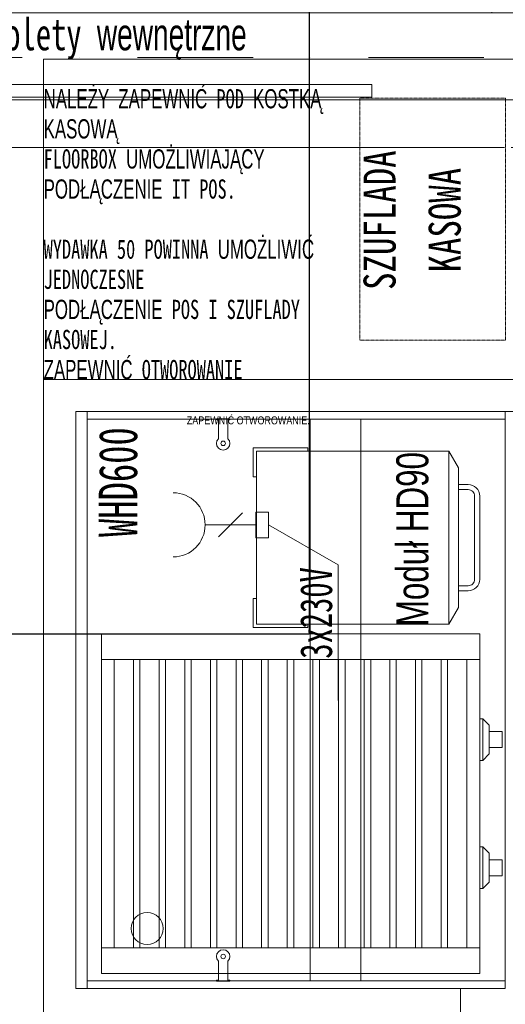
# Model space of a CAD drawing. Header units: centimetres. Extents: x -9388 to 91680, y -1419244 to 50347.
# Tile 26 of 183: x 9323 to 10080, y -703150 to -701614. Entities that reach past the tile are written whole.
import ezdxf
from ezdxf.enums import TextEntityAlignment as Align

# ---------------------------------------------------------------- set-up
doc = ezdxf.new("R2010")
doc.units = ezdxf.units.CM
doc.linetypes.add('HIDDEN2', pattern=[0.1875, 0.125, -0.0625])
doc.linetypes.add('Kropki i Kreski', pattern=[360, 180, -90, 0, -90])
for name, color, linetype in [('! Strefy Powierzchnie', 7, 'Continuous'), ('Okna ArchiCADa', 7, 'Continuous'), ('Osie', 7, 'Continuous')]:
    doc.layers.add(name, color=color, linetype=linetype)
for name, color, linetype, lineweight in [('MEBLE PKN_Nr_pióra__101', 7, 'Continuous', 5), ('Okna ArchiCADa_Nr_pióra__23', 7, 'Continuous', 15), ('Okna ArchiCADa_Nr_pióra__3', 7, 'Continuous', 13), ('Okna ArchiCADa_Nr_pióra__41', 7, 'Continuous', 15), ('Okna ArchiCADa_Nr_pióra__43', 7, 'Continuous', 13), ('Osie_Nr_pióra__1', 7, 'Continuous', 13), ('Osie_Nr_pióra__4', 7, 'Continuous', 13), ('Q_podkład', 8, 'Continuous', 9), ('Strefy_Nr_pióra__1', 7, 'Continuous', 13), ('Strefy_Nr_pióra__101', 7, 'Continuous', 5), ('Wnętrze - umeblowanie_Nr_pióra__101', 7, 'Continuous', 5), ('Wnętrze - umeblowanie_Nr_pióra__7', 7, 'Continuous', 13)]:
    doc.layers.add(name, color=color, linetype=linetype, lineweight=lineweight)
doc.layers.add('Q_uwagi', color=7, linetype='Continuous', lineweight=30, true_color=0xff0101, plot=False)
doc.styles.add('GENERATED_STYLE_2', font='arial.ttf')
doc.styles.add('GENERATED_STYLE_3', font='calibri.ttf')

# ---------------------------------------------------------------- blocks, each defined once
blk = doc.blocks.new('Standardowy znacznik siatki_2')
at = {"layer": 'Osie_Nr_pióra__4', "linetype": 'Kropki i Kreski'}
blk.add_line((1000, 0), (17990.8, 0), dxfattribs=at)
at = {"layer": 'Osie_Nr_pióra__1', "style": 'GENERATED_STYLE_3'}
for tag, p in [('AC_MarkerText_1_0', (-125, 5.7)), ('AC_MarkerText_1_1', (19115.8, 5.7))]:
    blk.add_attdef(tag, text='', height=100, rotation=360, dxfattribs=at).set_placement(p, align=Align.MIDDLE_CENTER)
blk = doc.blocks.new('Witryna sklepowa 19')
at = {"layer": 'Okna ArchiCADa_Nr_pióra__3', "color": 8, "linetype": 'Continuous'}
for p, q in [((-625, 60), (625, 60)), ((-625, 0), (625, 0)), ((-625, 0), (-625, -50)), ((-575, 0), (-625, 0)), ((-575, -50), (-575, 0)), ((575, 0), (575, -50)), ((625, 0), (575, 0)), ((625, -50), (625, 0)), ((-625, -50), (625, -50)), ((-625, -50), (-575, -50)), ((575, -50), (625, -50)), ((-595, -260), (595, -260))]:
    blk.add_line(p, q, dxfattribs=at)
at = {"layer": 'Okna ArchiCADa_Nr_pióra__41', "color": 8, "linetype": 'Continuous'}
for p, q in [((-625, 0), (-625, -50)), ((625, 0), (625, -50))]:
    blk.add_line(p, q, dxfattribs=at)
at = {"layer": 'Okna ArchiCADa_Nr_pióra__43', "color": 8, "linetype": 'Continuous'}
blk.add_line((-575, -10), (575, -10), dxfattribs=at)
blk = doc.blocks.new('Okno potrójne 19')
at = {"layer": 'Okna ArchiCADa_Nr_pióra__23', "color": 8, "linetype": 'Continuous'}
for p, q in [((-315.5, 25), (-265.5, 25)), ((-315.5, -25), (-315.5, 25)), ((-265.5, 25), (-265.5, -25)), ((-265.5, 25), (265.5, 25)), ((265.5, -25), (265.5, 25)), ((265.5, 25), (315.5, 25)), ((315.5, 25), (315.5, -25)), ((-550, 0), (-500, 0)), ((-500, 0), (-500, -50)), ((-340.5, -50), (-340.5, 0)), ((-340.5, 0), (-315.5, 0)), ((-315.5, 0), (-315.5, -25)), ((-265.5, 0), (265.5, 0)), ((315.5, -25), (315.5, 0)), ((315.5, 0), (340.5, 0)), ((340.5, 0), (340.5, -50)), ((500, -50), (500, 0)), ((500, 0), (550, 0)), ((-315.5, -25), (-290.5, -25)), ((-265.5, -25), (-315.5, -25)), ((-290.5, -25), (-290.5, -50)), ((265.5, -25), (-265.5, -25)), ((315.5, -25), (265.5, -25)), ((290.5, -50), (290.5, -25)), ((290.5, -25), (315.5, -25)), ((-500, -50), (-550, -50)), ((-315.5, -50), (-340.5, -50)), ((-290.5, -50), (-315.5, -50)), ((315.5, -50), (290.5, -50)), ((340.5, -50), (315.5, -50)), ((550, -50), (500, -50))]:
    blk.add_line(p, q, dxfattribs=at)
at = {"layer": 'Okna ArchiCADa_Nr_pióra__3', "color": 8, "linetype": 'Continuous'}
for p, q in [((-520, 210), (520, 210)), ((-265.5, 25), (265.5, 25)), ((-500, 0), (-340.5, 0)), ((340.5, 0), (500, 0)), ((-500, -25), (-340.5, -25)), ((340.5, -25), (500, -25)), ((-340.5, -50), (-500, -50)), ((290.5, -50), (-290.5, -50)), ((500, -50), (340.5, -50)), ((-550, -110), (550, -110))]:
    blk.add_line(p, q, dxfattribs=at)
at = {"layer": 'Okna ArchiCADa_Nr_pióra__41', "color": 8, "linetype": 'Continuous'}
for p, q in [((-550, -50), (-550, 0)), ((550, -50), (550, 0))]:
    blk.add_line(p, q, dxfattribs=at)
blk = doc.blocks.new('Witryna sklepowa 19_2')
at = {"layer": 'Okna ArchiCADa_Nr_pióra__3', "color": 8, "linetype": 'Continuous'}
for p, q in [((-550, 60), (550, 60)), ((-550, 0), (550, 0)), ((-550, 0), (-550, -50)), ((-500, 0), (-550, 0)), ((-500, -50), (-500, 0)), ((500, 0), (500, -50)), ((550, 0), (500, 0)), ((550, -50), (550, 0)), ((-550, -50), (550, -50)), ((-550, -50), (-500, -50)), ((500, -50), (550, -50)), ((-520, -260), (520, -260))]:
    blk.add_line(p, q, dxfattribs=at)
at = {"layer": 'Okna ArchiCADa_Nr_pióra__41', "color": 8, "linetype": 'Continuous'}
for p, q in [((-550, 0), (-550, -50)), ((550, 0), (550, -50))]:
    blk.add_line(p, q, dxfattribs=at)
at = {"layer": 'Okna ArchiCADa_Nr_pióra__43', "color": 8, "linetype": 'Continuous'}
blk.add_line((-500, -10), (500, -10), dxfattribs=at)
blk = doc.blocks.new('PAB.01_RZUT PRZYZIEMIA')
at = {"layer": '! Strefy Powierzchnie', "color": 8, "linetype": 'Continuous', "lineweight": 0, "flags": 128}
blk.add_lwpolyline([(35639, -701738.6), (35639, -707859.3), (41389, -707859.3), (41389, -708139.3), (42019, -708139.3), (42019, -701822.8), (41149, -701822.8), (41149, -701738.6)], close=True, dxfattribs=at)
at = {"layer": 'MEBLE PKN_Nr_pióra__101', "color": 8, "linetype": 'Continuous'}
for p, q in [((40079.9, -702224.9), (40079.4, -702224.9)), ((40079.9, -702224.9), (40079.4, -702224.9)), ((39629.4, -702236.1), (39632.4, -702236.1)), ((39629.4, -702237.6), (39629.4, -702236.1)), ((39629.4, -702236.1), (39632.4, -702236.1)), ((39629.4, -702237.6), (39629.4, -702236.1)), ((39632.4, -702237.6), (39629.4, -702237.6)), ((39632.4, -702237.6), (39629.4, -702237.6)), ((39632.4, -702239.1), (39632.4, -702236.1)), ((39632.4, -702236.1), (39647.4, -702236.1)), ((39632.4, -702239.1), (39632.4, -702236.1)), ((39632.4, -702236.1), (39647.4, -702236.1)), ((39632.4, -702267.3), (39632.4, -702239.1)), ((39632.4, -702267.3), (39632.4, -702239.1)), ((39647.4, -702236.1), (39647.4, -702239.1)), ((39647.4, -702236.1), (39650.4, -702236.1)), ((39647.4, -702236.1), (39647.4, -702239.1)), ((39647.4, -702236.1), (39650.4, -702236.1)), ((39650.4, -702237.6), (39647.4, -702237.6)), ((39650.4, -702237.6), (39647.4, -702237.6)), ((39647.4, -702239.1), (39647.4, -702267.3)), ((39647.4, -702239.1), (39647.4, -702267.3)), ((39650.4, -702237.6), (39650.4, -702236.1)), ((39650.4, -702237.6), (39650.4, -702236.1)), ((39632.5, -702420.5), (39670, -702383)), ((39632.5, -702420.5), (39670, -702383)), ((39690.8, -702401.7), (39611.8, -702401.7)), ((39690.8, -702401.7), (39611.8, -702401.7)), ((39449.9, -702611.7), (39449.9, -702571.7)), ((39449.9, -702571.7), (40039.9, -702571.7)), ((39449.9, -702611.7), (39449.9, -702571.7)), ((39449.9, -702571.7), (40039.9, -702571.7)), ((40039.9, -702611.7), (40039.9, -702571.7)), ((40039.9, -702611.7), (40039.9, -702571.7)), ((40039.9, -702611.7), (39449.9, -702611.7)), ((39449.9, -703061.7), (39449.9, -702611.7)), ((40039.9, -702611.7), (39449.9, -702611.7)), ((39449.9, -703061.7), (39449.9, -702611.7)), ((39469.9, -703061.7), (39469.9, -702611.7)), ((39469.9, -703061.7), (39469.9, -702611.7)), ((39499.9, -702611.7), (39499.9, -703061.7)), ((39499.9, -702611.7), (39499.9, -703061.7)), ((39509.9, -703061.7), (39509.9, -702611.7)), ((39509.9, -703061.7), (39509.9, -702611.7)), ((39539.9, -702611.7), (39539.9, -703061.7)), ((39539.9, -702611.7), (39539.9, -703061.7)), ((39549.9, -703061.7), (39549.9, -702611.7)), ((39549.9, -703061.7), (39549.9, -702611.7)), ((39579.9, -702611.7), (39579.9, -703061.7)), ((39579.9, -702611.7), (39579.9, -703061.7)), ((39589.9, -703061.7), (39589.9, -702611.7)), ((39589.9, -703061.7), (39589.9, -702611.7)), ((39619.9, -702611.7), (39619.9, -703061.7)), ((39619.9, -702611.7), (39619.9, -703061.7)), ((39629.9, -703061.7), (39629.9, -702611.7)), ((39629.9, -703061.7), (39629.9, -702611.7)), ((39659.9, -702611.7), (39659.9, -703061.7)), ((39659.9, -702611.7), (39659.9, -703061.7)), ((39669.9, -703061.7), (39669.9, -702611.7)), ((39669.9, -703061.7), (39669.9, -702611.7)), ((39699.9, -702611.7), (39699.9, -703061.7)), ((39699.9, -702611.7), (39699.9, -703061.7)), ((39709.9, -703061.7), (39709.9, -702611.7)), ((39709.9, -703061.7), (39709.9, -702611.7)), ((39739.9, -702611.7), (39739.9, -703061.7)), ((39739.9, -702611.7), (39739.9, -703061.7)), ((39749.9, -703061.7), (39749.9, -702611.7)), ((39749.9, -703061.7), (39749.9, -702611.7)), ((39779.9, -702611.7), (39779.9, -703061.7)), ((39779.9, -702611.7), (39779.9, -703061.7)), ((39789.9, -703061.7), (39789.9, -702611.7)), ((39789.9, -703061.7), (39789.9, -702611.7)), ((39819.9, -702611.7), (39819.9, -703061.7)), ((39819.9, -702611.7), (39819.9, -703061.7)), ((39829.9, -703061.7), (39829.9, -702611.7)), ((39829.9, -703061.7), (39829.9, -702611.7)), ((39859.9, -702611.7), (39859.9, -703061.7)), ((39859.9, -702611.7), (39859.9, -703061.7)), ((39869.9, -703061.7), (39869.9, -702611.7)), ((39869.9, -703061.7), (39869.9, -702611.7)), ((39899.9, -702611.7), (39899.9, -703061.7)), ((39899.9, -702611.7), (39899.9, -703061.7)), ((39909.9, -703061.7), (39909.9, -702611.7)), ((39909.9, -703061.7), (39909.9, -702611.7)), ((39939.9, -702611.7), (39939.9, -703061.7)), ((39939.9, -702611.7), (39939.9, -703061.7)), ((39949.9, -703061.7), (39949.9, -702611.7)), ((39949.9, -703061.7), (39949.9, -702611.7)), ((39979.9, -702611.7), (39979.9, -703061.7)), ((39979.9, -702611.7), (39979.9, -703061.7)), ((39989.9, -703061.7), (39989.9, -702611.7)), ((39989.9, -703061.7), (39989.9, -702611.7)), ((40019.9, -702611.7), (40019.9, -703061.7)), ((40019.9, -702611.7), (40019.9, -703061.7)), ((40039.9, -702611.7), (40039.9, -703061.7)), ((40039.9, -702611.7), (40039.9, -703061.7)), ((40039.9, -703061.7), (39449.9, -703061.7)), ((39449.9, -703061.7), (39449.9, -703101.7)), ((40039.9, -703061.7), (39449.9, -703061.7)), ((39449.9, -703061.7), (39449.9, -703101.7)), ((39499.9, -703061.7), (39469.9, -703061.7)), ((39499.9, -703061.7), (39469.9, -703061.7)), ((39539.9, -703061.7), (39509.9, -703061.7)), ((39539.9, -703061.7), (39509.9, -703061.7)), ((39579.9, -703061.7), (39549.9, -703061.7)), ((39579.9, -703061.7), (39549.9, -703061.7)), ((39619.9, -703061.7), (39589.9, -703061.7)), ((39619.9, -703061.7), (39589.9, -703061.7)), ((39659.9, -703061.7), (39629.9, -703061.7)), ((39659.9, -703061.7), (39629.9, -703061.7)), ((39699.9, -703061.7), (39669.9, -703061.7)), ((39699.9, -703061.7), (39669.9, -703061.7)), ((39739.9, -703061.7), (39709.9, -703061.7)), ((39739.9, -703061.7), (39709.9, -703061.7)), ((39779.9, -703061.7), (39749.9, -703061.7)), ((39779.9, -703061.7), (39749.9, -703061.7)), ((39819.9, -703061.7), (39789.9, -703061.7)), ((39819.9, -703061.7), (39789.9, -703061.7)), ((39859.9, -703061.7), (39829.9, -703061.7)), ((39859.9, -703061.7), (39829.9, -703061.7)), ((39899.9, -703061.7), (39869.9, -703061.7)), ((39899.9, -703061.7), (39869.9, -703061.7)), ((39939.9, -703061.7), (39909.9, -703061.7)), ((39939.9, -703061.7), (39909.9, -703061.7)), ((39979.9, -703061.7), (39949.9, -703061.7)), ((39979.9, -703061.7), (39949.9, -703061.7)), ((40019.9, -703061.7), (39989.9, -703061.7)), ((40019.9, -703061.7), (39989.9, -703061.7)), ((40039.9, -703061.7), (40039.9, -703101.7)), ((40039.9, -703061.7), (40039.9, -703101.7)), ((39632.4, -703110.6), (39632.4, -703082.5)), ((39632.4, -703110.6), (39632.4, -703082.5)), ((39647.4, -703082.5), (39647.4, -703110.6)), ((39647.4, -703082.5), (39647.4, -703110.6)), ((39449.9, -703101.7), (40039.9, -703101.7)), ((39449.9, -703101.7), (40039.9, -703101.7)), ((39629.4, -703112.1), (39632.4, -703112.1)), ((39629.4, -703112.1), (39629.4, -703113.6)), ((39629.4, -703112.1), (39632.4, -703112.1)), ((39629.4, -703112.1), (39629.4, -703113.6)), ((39632.4, -703113.6), (39629.4, -703113.6)), ((39632.4, -703113.6), (39629.4, -703113.6)), ((39632.4, -703113.6), (39632.4, -703110.6)), ((39632.4, -703113.6), (39632.4, -703110.6)), ((39647.4, -703113.6), (39632.4, -703113.6)), ((39647.4, -703113.6), (39632.4, -703113.6)), ((39647.4, -703110.6), (39647.4, -703113.6)), ((39647.4, -703110.6), (39647.4, -703113.6)), ((39647.4, -703112.1), (39650.4, -703112.1)), ((39647.4, -703112.1), (39650.4, -703112.1)), ((39650.4, -703113.6), (39647.4, -703113.6)), ((39650.4, -703113.6), (39647.4, -703113.6)), ((39650.4, -703112.1), (39650.4, -703113.6)), ((39650.4, -703112.1), (39650.4, -703113.6))]:
    blk.add_line(p, q, dxfattribs=at)
at = {"layer": 'MEBLE PKN_Nr_pióra__101', "color": 8, "linetype": 'Continuous', "flags": 128}
for points in [[(39359.9, -702174.9), (39359.9, -701674.9), (40215.9, -701674.9), (40215.9, -702174.9)], [(39359.9, -702174.9), (39359.9, -701674.9), (40215.9, -701674.9), (40215.9, -702174.9)], [(39871.9, -701734.5), (39030.6, -701734.5), (39030.6, -701714.5), (39871.9, -701714.5)], [(39871.9, -701734.5), (39030.6, -701734.5), (39030.6, -701714.5), (39871.9, -701714.5)], [(39359.9, -702174.9), (40215.9, -702174.9), (40215.9, -702224.9), (39409.9, -702224.9), (39409.9, -703124.9), (40009.9, -703124.9), (40009.9, -704074.9), (39709.9, -704074.8), (39709.9, -703174.7), (39359.9, -703174.7)], [(39359.9, -702174.9), (40215.9, -702174.9), (40215.9, -702224.9), (39409.9, -702224.9), (39409.9, -703124.9), (40009.9, -703124.9), (40009.9, -704074.9), (39709.9, -704074.8), (39709.9, -703174.7), (39359.9, -703174.7)], [(39409.9, -703124.9), (39409.9, -702224.9), (40079.9, -702224.9), (40079.9, -703124.9)], [(39409.9, -703124.9), (39409.9, -702224.9), (39427.9, -702224.9), (39427.9, -703124.9)], [(39409.9, -703124.9), (39409.9, -702224.9), (40079.9, -702224.9), (40079.9, -703124.9)], [(39409.9, -703124.9), (39409.9, -702224.9), (39427.9, -702224.9), (39427.9, -703124.9)], [(40079.9, -702236.9), (40079.9, -702224.9), (39427.9, -702224.9), (39427.9, -702236.9)], [(40079.9, -702236.9), (40079.9, -702224.9), (39427.9, -702224.9), (39427.9, -702236.9)], [(39854.8, -703112.9), (39854.8, -702236.9), (39775.8, -702236.9), (39775.8, -703112.9)], [(39854.8, -703112.9), (39854.8, -702236.9), (39775.8, -702236.9), (39775.8, -703112.9)], [(39771.9, -702286.7), (39771.9, -702281.7), (39686.9, -702281.7), (39686.9, -702326.7), (39691.9, -702326.7), (39691.9, -702286.7)], [(39771.9, -702286.7), (39771.9, -702281.7), (39686.9, -702281.7), (39686.9, -702326.7), (39691.9, -702326.7), (39691.9, -702286.7)], [(39691.9, -702556.7), (39691.9, -702286.7), (39991.9, -702286.7), (39991.9, -702556.7)], [(39691.9, -702556.7), (39691.9, -702286.7), (39991.9, -702286.7), (39991.9, -702556.7)], [(39690.8, -702421.7), (39710.8, -702421.7), (39710.8, -702381.7), (39690.8, -702381.7)], [(39690.8, -702421.7), (39710.8, -702421.7), (39710.8, -702381.7), (39690.8, -702381.7)], [(39771.9, -702556.7), (39771.9, -702561.7), (39686.9, -702561.7), (39686.9, -702516.7), (39691.9, -702516.7), (39691.9, -702556.7)], [(39771.9, -702556.7), (39771.9, -702561.7), (39686.9, -702561.7), (39686.9, -702516.7), (39691.9, -702516.7), (39691.9, -702556.7)], [(40039.9, -702769.2), (40039.9, -702704.2), (40044.9, -702704.2), (40044.9, -702769.2)], [(40039.9, -702769.2), (40039.9, -702704.2), (40044.9, -702704.2), (40044.9, -702769.2)], [(40044.9, -702769.2), (40044.9, -702704.2), (40054.9, -702714.2), (40054.9, -702759.2)], [(40044.9, -702769.2), (40044.9, -702704.2), (40054.9, -702714.2), (40054.9, -702759.2)], [(40054.9, -702749.2), (40054.9, -702724.2), (40074.9, -702724.2), (40074.9, -702749.2)], [(40054.9, -702749.2), (40054.9, -702724.2), (40074.9, -702724.2), (40074.9, -702749.2)], [(40039.9, -702969.2), (40039.9, -702904.2), (40044.9, -702904.2), (40044.9, -702969.2)], [(40039.9, -702969.2), (40039.9, -702904.2), (40044.9, -702904.2), (40044.9, -702969.2)], [(40044.9, -702969.2), (40044.9, -702904.2), (40054.9, -702914.2), (40054.9, -702959.2)], [(40044.9, -702969.2), (40044.9, -702904.2), (40054.9, -702914.2), (40054.9, -702959.2)], [(40054.9, -702949.2), (40054.9, -702924.2), (40074.9, -702924.2), (40074.9, -702949.2)], [(40054.9, -702949.2), (40054.9, -702924.2), (40074.9, -702924.2), (40074.9, -702949.2)], [(40079.9, -703112.9), (40079.9, -703124.9), (39427.9, -703124.9), (39427.9, -703112.9)], [(40079.9, -703112.9), (40079.9, -703124.9), (39427.9, -703124.9), (39427.9, -703112.9)]]:
    blk.add_lwpolyline(points, close=True, dxfattribs=at)
for points in [[(39871.9, -701714.5), (39030.6, -701714.5)], [(39871.9, -701714.5), (39030.6, -701714.5)], [(39991.9, -702556.7), (40006.9, -702530.7), (40006.9, -702312.7), (39991.9, -702286.7)], [(39991.9, -702556.7), (40006.9, -702530.7), (40006.9, -702312.7), (39991.9, -702286.7)], [(39710.8, -702401.7), (39819.1, -702464.3), (39819.1, -702675.9)], [(39710.8, -702401.7), (39819.1, -702464.3), (39819.1, -702675.9)]]:
    blk.add_lwpolyline(points, dxfattribs=at)
at = {"layer": 'MEBLE PKN_Nr_pióra__101', "color": 8, "linetype": 'HIDDEN2', "flags": 128}
blk.add_lwpolyline([(39853.2, -701736.2), (39853.2, -702113.3), (40080.1, -702113.3), (40080.1, -701736.2)], close=True, dxfattribs=at)
blk.add_lwpolyline([(39853.2, -701736.2), (39853.2, -702113.3), (40080.1, -702113.3), (40080.1, -701736.2)], close=True, dxfattribs=at)
at = {"layer": 'MEBLE PKN_Nr_pióra__101', "color": 8, "linetype": 'Continuous', "flags": 128}
for points in [[(40006.9, -702338.7), (40021.9, -702338.7, -0.414214), (40039.9, -702356.7), (40039.9, -702486.7, -0.414214), (40021.9, -702504.7), (40006.9, -702504.7)], [(40006.9, -702338.7), (40021.9, -702338.7, -0.414214), (40039.9, -702356.7), (40039.9, -702486.7, -0.414214), (40021.9, -702504.7), (40006.9, -702504.7)], [(40006.9, -702346.7), (40021.9, -702346.7, -0.414214), (40031.9, -702356.7), (40031.9, -702486.7, -0.414214), (40021.9, -702496.7), (40006.9, -702496.7)], [(40006.9, -702346.7), (40021.9, -702346.7, -0.414214), (40031.9, -702356.7), (40031.9, -702486.7, -0.414214), (40021.9, -702496.7), (40006.9, -702496.7)]]:
    blk.add_lwpolyline(points, format="xyb", dxfattribs=at)
at = {"layer": 'MEBLE PKN_Nr_pióra__101', "color": 8, "linetype": 'Continuous'}
for centre, radius in [((39639.9, -702274.6), 3.5), ((39639.9, -702274.6), 3.5), ((39521.4, -703031.4), 25), ((39521.4, -703031.4), 25), ((39639.9, -703075.1), 3.5), ((39639.9, -703075.1), 3.5)]:
    blk.add_circle(centre, radius, dxfattribs=at)
for centre, radius, start, end in [((39639.9, -702274.6), 10.5, 135.5847, 44.4153), ((39639.9, -702274.6), 10.5, 135.5847, 44.4153), ((39561.8, -702401.7), 50, 270, 90), ((39561.8, -702401.7), 50, 270, 90), ((39639.9, -703075.1), 10.5, 315.5847, 224.4153), ((39639.9, -703075.1), 10.5, 315.5847, 224.4153)]:
    blk.add_arc(centre, radius, start, end, dxfattribs=at)
at = {"layer": 'Okna ArchiCADa', "color": 8, "linetype": 'Continuous', "xscale": -1, "zscale": 1000}
for name, p, rotation in [('Witryna sklepowa 19', (39483.7, -701552.8), 0.0001226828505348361), ('Okno potrójne 19', (40609, -701602.8), 180.0001226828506), ('Witryna sklepowa 19_2', (40609, -701552.8), 0.0001226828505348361), ('Witryna sklepowa 19_2', (40609, -701552.8), 0.0001226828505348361)]:
    blk.add_blockref(name, p, dxfattribs=dict(at, rotation=rotation))
at = {"layer": 'Osie', "color": 8, "linetype": 'Continuous', "zscale": 1000, "rotation": 359.999997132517}
blk.add_blockref('Standardowy znacznik siatki_2', (30584.3, -701672.3), dxfattribs=at)
at = {"layer": 'Strefy_Nr_pióra__1', "color": 8, "linetype": 'Continuous', "insert": (39810.6, -702467.7), "char_height": 50, "attachment_point": 9, "rotation": 90, "style": 'GENERATED_STYLE_2'}
blk.add_mtext('\\A1;{\\W0.700000x;\\fMS Gothic|b0|i0|c238|p49;3x230V}', dxfattribs=at)
at = {"layer": 'Strefy_Nr_pióra__101', "color": 8, "linetype": 'Continuous'}
for s, insert, char_height, attachment_point, rotation, style in [('\\A1;{\\W0.700000x;\\fMS Gothic|b0|i0|c238|p49;WHD600}', (39506.8, -702335.1), 60, 8, 90, 'GENERATED_STYLE_2'), ('\\A1;{\\W0.800000x;\\fArial|b0|i0|c238|p38;ZAPEWNIĆ OTWOROWANIE.}', (39774.9, -702245.1), 12.5, 9, 360, 'GENERATED_STYLE_3'), ('\\A1;{\\W0.700000x;\\fArial|b0|i0|c238|p38;Moduł HD90}', (39960.6, -702288.1), 50, 9, 90, 'GENERATED_STYLE_3')]:
    blk.add_mtext(s, dxfattribs=dict(at, insert=insert, char_height=char_height, attachment_point=attachment_point, rotation=rotation, style=style))
at = {"layer": 'Wnętrze - umeblowanie_Nr_pióra__101', "color": 8, "linetype": 'Continuous', "style": 'GENERATED_STYLE_2'}
for s, insert, char_height, width, attachment_point, rotation, line_spacing_factor in [('\\A1;{\\W0.700000x;\\fMS Gothic|b0|i0|c238|p49;NALEŻY ZAPEWNIĆ POD KOSTKĄ KASOWĄ \\P\\fMS Gothic|b0|i0|c238|p49;FLOORBOX UMOŻLIWIAJĄCY PODŁĄCZENIE IT POS.\\P\\fMS Gothic|b0|i0|c238|p49;\\P\\fMS Gothic|b0|i0|c238|p49;WYDAWKA 50 POWINNA UMOŻLIWIĆ JEDNOCZESNE\\P\\fMS Gothic|b0|i0|c238|p49;PODŁĄCZENIE POS I SZUFLADY KASOWEJ.\\P\\fMS Gothic|b0|i0|c238|p49;ZAPEWNIĆ OTWOROWANIE}', (39359.9, -702174.9), 30, 490.863, 7, 360, 0.938806), ('\\A1;{\\W0.800000x;\\fMS Gothic|b0|i0|c238|p49;SZUFLADA \\P\\fMS Gothic|b0|i0|c238|p49;KASOWA}', (40011.2, -701926.3), 50, 274.669, 8, 90, 1.219048)]:
    blk.add_mtext(s, dxfattribs=dict(at, insert=insert, char_height=char_height, width=width, attachment_point=attachment_point, rotation=rotation, line_spacing_factor=line_spacing_factor))
at = {"layer": 'Wnętrze - umeblowanie_Nr_pióra__7', "color": 8, "linetype": 'Continuous', "insert": (39676.6, -701676.4), "char_height": 50, "attachment_point": 9, "rotation": 360, "style": 'GENERATED_STYLE_2'}
blk.add_mtext('\\A1;{\\W0.700000x;\\fMS Gothic|b0|i0|c238|p49;rolety wewnętrzne}', dxfattribs=at)

msp = doc.modelspace()

# ---------------------------------------------------------------- block references
at = {"layer": 'Q_podkład'}
msp.add_blockref('PAB.01_RZUT PRZYZIEMIA', (-30000, 0), dxfattribs=at)

# ---------------------------------------------------------------- next in the draw order: linework, layer by layer
at = {"layer": 'Q_uwagi'}
msp.add_lwpolyline([(7974, -700772.3), (9774, -700772.3), (9774, -702572.3), (7974, -702572.3)], close=True, dxfattribs=at)

doc.saveas('drawing.dxf')
